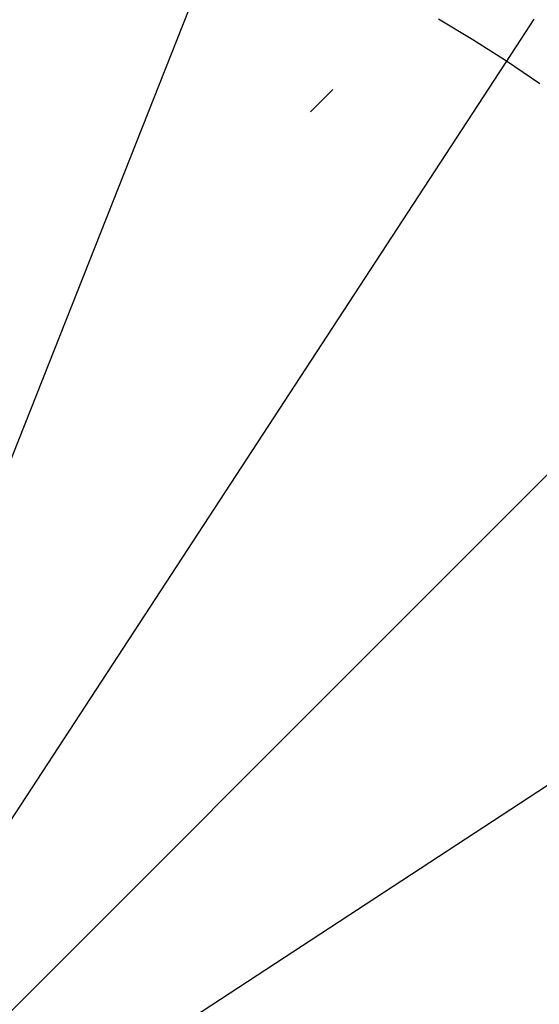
# Model space of a CAD drawing. Header units: millimetres. Extents: x -14 to 488, y -50 to 50.
# Tile 25 of 256: x 115 to 129, y 10 to 35. Entities that reach past the tile are written whole.
import ezdxf

# ---------------------------------------------------------------- set-up
doc = ezdxf.new("R2010")
doc.units = ezdxf.units.MM
doc.header["$MEASUREMENT"] = 0
doc.layers.add('Default', color=7, linetype='Continuous')

msp = doc.modelspace()

# ---------------------------------------------------------------- linework, layer by layer
at = {"layer": 'Default'}
msp.add_lwpolyline([(126.291, 35.017), (127.178, 34.485), (128.053, 33.929), (128.915, 33.349)], dxfattribs=at)
msp.add_lwpolyline([(126.291, 35.017), (127.178, 34.485), (128.053, 33.929), (128.915, 33.349)], dxfattribs=at)
at = {"layer": 'Default', "extrusion": (-0.19799, -0.19799, 0.96)}
msp.add_lwpolyline([(63.899, 114.604), (63.899, 115.458)], dxfattribs=at)
at = {"layer": 'Default', "extrusion": (-0.234359, -0.153219, 0.96)}
msp.add_lwpolyline([(49.98, 127.222), (49.98, 128.085)], dxfattribs=at)
at = {"layer": 'Default'}
for points in [[(121.04, 38.318, 1.207), (105.871, 0, 1.2)], [(128.759, 35.009, 1.229), (128.422, 34.494, 1.207), (105.871, 0, 1.2)], [(135.012, 29.141, 1.207), (105.871, 0, 1.2)], [(140.365, 22.551, 1.207), (105.871, 0, 1.2)]]:
    msp.add_polyline3d(points, dxfattribs=at)

doc.saveas('drawing.dxf')
